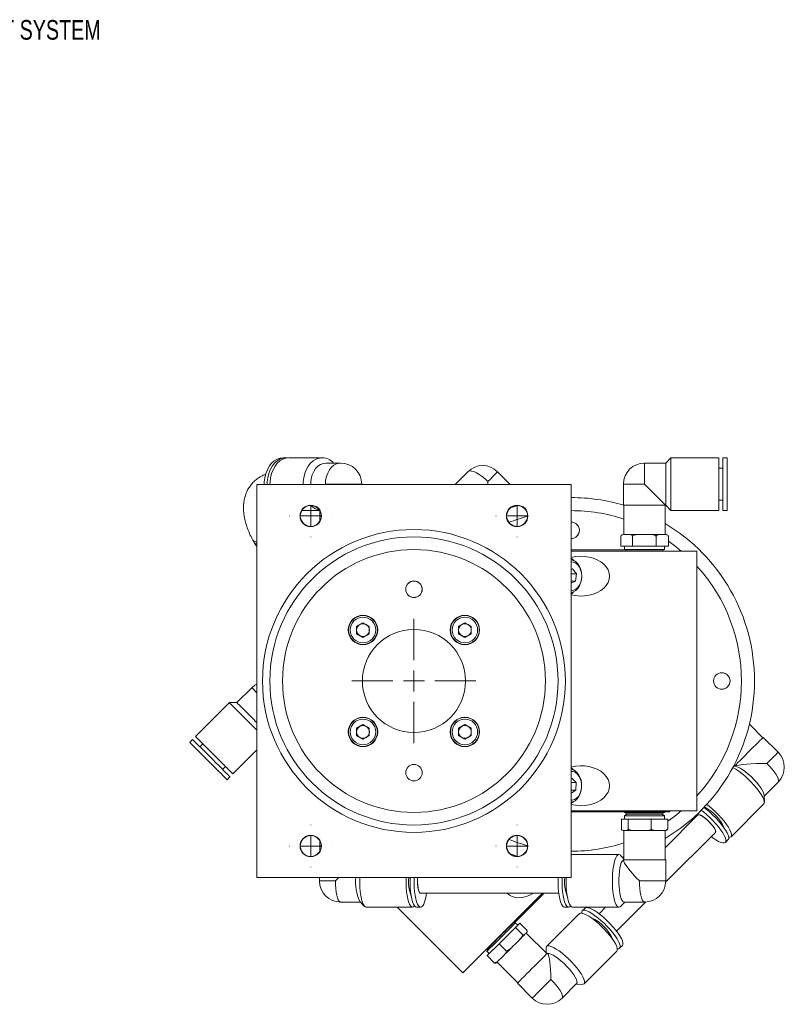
# Model space of a CAD drawing. Header units: inches. Extents: x 1.3 to 31.2, y 1 to 21.2.
# Tile 7 of 7: x 23.9 to 31.2, y 8.6 to 18. Entities that reach past the tile are written whole.
import ezdxf

# ---------------------------------------------------------------- set-up
doc = ezdxf.new("R2010")
doc.units = ezdxf.units.IN
doc.header["$MEASUREMENT"] = 0
doc.styles.add('SLDTEXTSTYLE0', font='TXT', dxfattribs={"width": 0.75})

# ---------------------------------------------------------------- blocks, each defined once
blk = doc.blocks.new('SW_CENTERMARKSYMBOL_7')
at = {"color": 0, "linetype": 'Continuous', "lineweight": 0}
for p, q in [((0, 0.2), (0, 0.2025)), ((0, 0), (0, 0.1)), ((-0.2, 0), (-0.2025, 0)), ((0, 0), (-0.1, 0)), ((0, 0), (0, -0.1)), ((0, 0), (0.1, 0)), ((0.2, 0), (0.2025, 0)), ((0, -0.2), (0, -0.2025))]:
    blk.add_line(p, q, dxfattribs=at)
blk = doc.blocks.new('SW_CENTERMARKSYMBOL_8')
at = {"color": 0, "linetype": 'Continuous', "lineweight": 0}
for p, q in [((0, 0.2), (0, 0.2025)), ((0, 0), (0, 0.1)), ((-0.2, 0), (-0.2025, 0)), ((0, 0), (-0.1, 0)), ((0, 0), (0, -0.1)), ((0, 0), (0.1, 0)), ((0.2, 0), (0.2025, 0)), ((0, -0.2), (0, -0.2025))]:
    blk.add_line(p, q, dxfattribs=at)
blk = doc.blocks.new('SW_CENTERMARKSYMBOL_9')
at = {"color": 0, "linetype": 'Continuous', "lineweight": 0}
for p, q in [((0, 0.2), (0, 0.592)), ((0, 0), (0, 0.1)), ((-0.2, 0), (-0.592, 0)), ((0, 0), (-0.1, 0)), ((0, 0), (0, -0.1)), ((0, 0), (0.1, 0)), ((0.2, 0), (0.592, 0)), ((0, -0.2), (0, -0.592))]:
    blk.add_line(p, q, dxfattribs=at)
blk = doc.blocks.new('SW_CENTERMARKSYMBOL_10')
at = {"color": 0, "linetype": 'Continuous', "lineweight": 0}
for p, q in [((0, 0.2), (0, 0.2025)), ((0, 0), (0, 0.1)), ((-0.2, 0), (-0.2025, 0)), ((0, 0), (-0.1, 0)), ((0, 0), (0, -0.1)), ((0, 0), (0.1, 0)), ((0.2, 0), (0.2025, 0)), ((0, -0.2), (0, -0.2025))]:
    blk.add_line(p, q, dxfattribs=at)
blk = doc.blocks.new('SW_CENTERMARKSYMBOL_11')
at = {"color": 0, "linetype": 'Continuous', "lineweight": 0}
for p, q in [((0, 0.2), (0, 0.2025)), ((0, 0), (0, 0.1)), ((-0.2, 0), (-0.2025, 0)), ((0, 0), (-0.1, 0)), ((0, 0), (0, -0.1)), ((0, 0), (0.1, 0)), ((0.2, 0), (0.2025, 0)), ((0, -0.2), (0, -0.2025))]:
    blk.add_line(p, q, dxfattribs=at)

msp = doc.modelspace()

# ---------------------------------------------------------------- linework, layer by layer
at = {"color": 7, "linetype": 'Continuous', "lineweight": 15}
for p, q in [((26.4856, 13.7846), (26.4582, 13.7846)), ((26.8302, 13.7846), (26.5129, 13.7846)), ((27.0054, 13.7342), (26.8652, 13.7342)), ((30.1078, 13.7342), (29.906, 13.7342)), ((29.906, 13.5326), (29.906, 13.7342)), ((30.1582, 13.7846), (30.1078, 13.7342)), ((30.1078, 13.3311), (30.1078, 13.7342)), ((30.6149, 13.7846), (30.1582, 13.7846)), ((30.1582, 13.2807), (30.1582, 13.7846)), ((30.6149, 13.2807), (30.6149, 13.7846)), ((30.6936, 13.7846), (30.6542, 13.7846)), ((30.6542, 13.2807), (30.6542, 13.7846)), ((30.6936, 13.2807), (30.6936, 13.7846)), ((28.2185, 13.6512), (28.0972, 13.5299)), ((28.6249, 13.5299), (28.5036, 13.6512)), ((30.6542, 13.6862), (30.6149, 13.6862)), ((26.2053, 9.7799), (26.2053, 13.5299)), ((26.2053, 13.5299), (29.2053, 13.5299)), ((26.8604, 13.5326), (27.207, 13.5326)), ((27.207, 13.5299), (27.207, 13.5326)), ((28.0521, 13.5299), (28.0515, 13.5299)), ((29.2053, 13.5299), (29.2053, 9.7799)), ((29.7044, 13.5326), (29.7044, 13.3311)), ((29.7044, 13.5326), (29.906, 13.5326)), ((30.6149, 13.3791), (30.6542, 13.3791)), ((26.6347, 13.2807), (26.8069, 13.2807)), ((26.8086, 13.2778), (26.8086, 13.182)), ((28.6246, 13.3057), (28.6975, 13.3296)), ((29.7044, 13.3311), (30.1076, 13.3311)), ((29.7092, 13.3311), (29.7092, 13.0523)), ((30.1029, 13.0523), (30.1029, 13.3311)), ((30.1076, 13.3311), (30.1078, 13.3311)), ((30.1078, 13.3311), (30.1582, 13.2807)), ((30.1582, 13.2807), (30.6149, 13.2807)), ((30.6542, 13.2807), (30.6936, 13.2807)), ((26.6211, 13.2377), (26.6186, 13.2379)), ((26.6211, 13.222), (26.6186, 13.2218)), ((28.5901, 13.2377), (28.5876, 13.2379)), ((28.5901, 13.222), (28.5876, 13.2218)), ((26.1737, 12.9885), (26.1802, 12.9768)), ((29.6787, 13.0372), (29.6787, 12.9421)), ((29.6813, 13.041), (29.6803, 13.0397)), ((29.7049, 13.0523), (29.7142, 13.0523)), ((29.7341, 13.0523), (29.7142, 13.0523)), ((29.754, 13.0523), (29.7341, 13.0523)), ((29.754, 13.0523), (29.8622, 13.0523)), ((29.7895, 13.0372), (29.7895, 12.9421)), ((29.9031, 13.0523), (29.8622, 13.0523)), ((29.944, 13.0523), (29.9031, 13.0523)), ((29.944, 13.0523), (30.054, 13.0523)), ((30.0167, 13.0372), (30.0167, 12.9421)), ((30.075, 13.0523), (30.054, 13.0523)), ((30.096, 13.0523), (30.075, 13.0523)), ((30.096, 13.0523), (30.1071, 13.0523)), ((30.1314, 13.0394), (30.1333, 13.0372)), ((30.1333, 13.0372), (30.1333, 12.9421)), ((29.7244, 12.9049), (29.2053, 12.9049)), ((30.406, 12.8949), (29.2053, 12.8949)), ((29.7895, 12.9421), (29.6787, 12.9421)), ((29.7145, 12.9421), (29.7145, 12.9106)), ((29.7145, 12.9106), (29.7377, 12.8972)), ((29.7145, 12.9106), (30.0975, 12.9106)), ((29.7377, 12.8972), (29.7377, 12.8949)), ((29.7377, 12.8972), (30.0743, 12.8972)), ((30.0167, 12.9421), (29.7895, 12.9421)), ((30.1333, 12.9421), (30.0167, 12.9421)), ((30.0743, 12.8972), (30.0975, 12.9106)), ((30.0743, 12.8949), (30.0743, 12.8972)), ((30.0808, 12.9009), (30.0808, 12.8949)), ((30.0975, 12.9106), (30.0975, 12.9421)), ((30.406, 12.8949), (30.406, 10.4149)), ((29.2193, 12.7254), (29.2053, 12.7191)), ((29.257, 12.6768), (29.2193, 12.7254)), ((29.2053, 12.6768), (29.257, 12.6768)), ((29.2053, 12.5879), (29.2462, 12.6063)), ((29.2053, 12.6063), (29.2462, 12.6063)), ((29.2462, 12.6063), (29.257, 12.6768)), ((27.2192, 12.2108), (27.1587, 12.1759)), ((27.1587, 12.1759), (27.1587, 12.1061)), ((27.2192, 12.2108), (27.2796, 12.1759)), ((27.2796, 12.1061), (27.2796, 12.1759)), ((28.1914, 12.2108), (28.131, 12.1759)), ((28.131, 12.1759), (28.131, 12.1061)), ((28.1914, 12.2108), (28.2519, 12.1759)), ((28.2519, 12.1061), (28.2519, 12.1759)), ((27.2192, 12.0712), (27.1587, 12.1061)), ((27.2796, 12.1061), (27.2192, 12.0712)), ((28.1914, 12.0712), (28.131, 12.1061)), ((28.2519, 12.1061), (28.1914, 12.0712)), ((26.158, 11.5906), (26.0153, 11.4479)), ((25.944, 11.4479), (25.6211, 11.125)), ((26.0153, 11.4479), (25.944, 11.4479)), ((27.2192, 11.2385), (27.1587, 11.2036)), ((27.1587, 11.2036), (27.1587, 11.1338)), ((27.2192, 11.2385), (27.2796, 11.2036)), ((27.2796, 11.1338), (27.2796, 11.2036)), ((28.1914, 11.2385), (28.131, 11.2036)), ((28.131, 11.2036), (28.131, 11.1338)), ((28.1914, 11.2385), (28.2519, 11.2036)), ((28.2519, 11.1338), (28.2519, 11.2036)), ((31.0345, 11.1136), (30.9059, 11.2421)), ((25.5933, 11.0972), (25.5654, 11.0693)), ((27.2192, 11.0989), (27.1587, 11.1338)), ((27.2796, 11.1338), (27.2192, 11.0989)), ((28.1914, 11.0989), (28.131, 11.1338)), ((28.2519, 11.1338), (28.1914, 11.0989)), ((31.1804, 10.9744), (31.0378, 11.1169)), ((25.6907, 11.0554), (25.6629, 11.0276)), ((25.9774, 10.7687), (26.2053, 10.9965)), ((25.88, 10.8104), (25.9078, 10.8383)), ((30.7713, 10.8407), (30.7546, 10.8412)), ((25.9218, 10.713), (25.9496, 10.7408)), ((29.2125, 10.7268), (29.2053, 10.722)), ((29.2545, 10.6859), (29.2125, 10.7268)), ((29.2053, 10.6859), (29.2545, 10.6859)), ((29.2505, 10.614), (29.2545, 10.6859)), ((31.047, 10.5559), (31.1804, 10.6893)), ((29.2053, 10.5835), (29.2505, 10.614)), ((29.2053, 10.614), (29.2505, 10.614)), ((31.0489, 10.4987), (31.0466, 10.5653)), ((30.7308, 10.1685), (31.0434, 10.4811)), ((30.406, 10.4149), (29.2053, 10.4149)), ((29.6643, 10.4049), (29.2053, 10.4049)), ((29.6616, 10.4149), (29.6643, 10.4049)), ((30.1477, 10.4049), (29.6643, 10.4049)), ((29.685, 10.2426), (29.685, 10.3377)), ((29.685, 10.3377), (29.7495, 10.3377)), ((29.7145, 10.4049), (29.7145, 10.4006)), ((29.7145, 10.4006), (29.7377, 10.3872)), ((30.0975, 10.4006), (29.7145, 10.4006)), ((29.7377, 10.3825), (29.7145, 10.3692)), ((29.7145, 10.3692), (29.7145, 10.3377)), ((30.0975, 10.3692), (29.7145, 10.3692)), ((29.7377, 10.3872), (29.7377, 10.3825)), ((30.0743, 10.3872), (29.7377, 10.3872)), ((30.0743, 10.3825), (29.7377, 10.3825)), ((29.7495, 10.2426), (29.7495, 10.3377)), ((29.7495, 10.3377), (29.9705, 10.3377)), ((29.9705, 10.2426), (29.9705, 10.3377)), ((29.9705, 10.3377), (30.127, 10.3377)), ((30.0743, 10.3872), (30.0975, 10.4006)), ((30.0743, 10.3825), (30.0743, 10.3872)), ((30.0975, 10.3692), (30.0743, 10.3825)), ((30.0975, 10.4006), (30.0975, 10.4049)), ((30.0975, 10.3377), (30.0975, 10.3692)), ((30.4152, 10.3762), (30.1029, 10.0639)), ((30.127, 10.2426), (30.127, 10.3377)), ((30.1477, 10.4049), (30.1504, 10.4149)), ((30.3757, 10.3368), (30.3681, 10.347)), ((29.7056, 10.2274), (29.7049, 10.2274)), ((29.7056, 10.2274), (29.7173, 10.2274)), ((29.7092, 10.2274), (29.7092, 9.9487)), ((29.7173, 10.2274), (29.7289, 10.2274)), ((29.8203, 10.2274), (29.7289, 10.2274)), ((29.8203, 10.2274), (29.86, 10.2274)), ((29.86, 10.2274), (29.8998, 10.2274)), ((30.0206, 10.2274), (29.8998, 10.2274)), ((30.0206, 10.2274), (30.0488, 10.2274)), ((30.0488, 10.2274), (30.0769, 10.2274)), ((30.1071, 10.2274), (30.0769, 10.2274)), ((30.1029, 9.9487), (30.1029, 10.2274)), ((30.1072, 9.7341), (30.5822, 10.2092)), ((26.6211, 10.0877), (26.6186, 10.0879)), ((26.6211, 10.072), (26.6186, 10.0718)), ((26.8086, 10.1278), (26.8086, 10.032)), ((28.5901, 10.0877), (28.5876, 10.0879)), ((28.5901, 10.072), (28.5876, 10.0718)), ((30.6769, 10.1146), (30.7038, 10.1415)), ((28.6975, 9.9802), (28.6246, 10.004)), ((29.6617, 9.9991), (29.2192, 9.9991)), ((29.7092, 9.9571), (29.6777, 9.9907)), ((29.7044, 9.9487), (29.7044, 9.9424)), ((30.1076, 9.9487), (29.7044, 9.9487)), ((30.1076, 9.7471), (30.1076, 9.9487)), ((29.2053, 9.7799), (26.2053, 9.7799)), ((26.8038, 9.7799), (26.8038, 9.7471)), ((26.9555, 9.7471), (26.8038, 9.7471)), ((30.1076, 9.7471), (29.8561, 9.7471)), ((27.7685, 9.629), (29.0878, 9.629)), ((28.1728, 8.8687), (28.933, 9.629)), ((28.6618, 9.3436), (28.9472, 9.629)), ((27.0054, 9.5455), (27.1944, 9.5455)), ((27.1881, 9.5522), (27.2338, 9.5035)), ((27.2497, 9.4951), (27.6922, 9.4951)), ((28.1728, 8.8687), (27.5463, 9.4951)), ((27.7303, 9.4951), (27.7685, 9.4951)), ((29.143, 9.4951), (29.1811, 9.4951)), ((29.2192, 9.4951), (29.6617, 9.4951)), ((29.5341, 9.4951), (29.4723, 9.4334)), ((29.6394, 9.2664), (29.919, 9.5459)), ((29.6777, 9.5035), (29.717, 9.5455)), ((29.7105, 9.5455), (29.906, 9.5455)), ((29.2843, 9.4347), (28.9717, 9.1221)), ((29.3382, 9.4886), (29.3113, 9.4616)), ((28.5191, 9.1483), (28.6741, 9.3032)), ((28.6469, 9.3396), (28.6453, 9.3412)), ((28.6728, 9.3465), (28.6469, 9.3396)), ((28.6951, 9.3243), (28.6728, 9.3466)), ((28.6741, 9.3032), (28.7147, 9.3439)), ((28.7413, 9.236), (28.6741, 9.3032)), ((28.7819, 9.2766), (28.7147, 9.3439)), ((28.765, 9.2383), (28.7723, 9.2456)), ((28.7723, 9.2456), (28.7796, 9.2529)), ((28.9739, 9.053), (28.7768, 9.2501)), ((28.7798, 9.2531), (28.7796, 9.2529)), ((28.4047, 9.0339), (28.5191, 9.1483)), ((28.5863, 9.081), (28.5191, 9.1483)), ((28.6466, 9.1199), (28.6745, 9.1478)), ((28.6745, 9.1478), (28.7024, 9.1757)), ((29.6676, 9.1053), (29.6946, 9.1322)), ((28.409, 9.1016), (28.402, 9.0758)), ((28.402, 9.0757), (28.4243, 9.0535)), ((28.407, 9.0944), (28.4027, 9.0987)), ((28.4719, 8.9667), (28.4047, 9.0339)), ((28.4073, 9.1033), (28.409, 9.1016)), ((28.5398, 9.0131), (28.5604, 9.0337)), ((28.9662, 9.1044), (28.9677, 9.0592)), ((28.9818, 9.0518), (28.9773, 9.0564)), ((29.3281, 8.7657), (29.6407, 9.0783)), ((28.4984, 8.9717), (28.6955, 8.7746)), ((28.5193, 8.9925), (28.5398, 9.0131)), ((28.6922, 8.7713), (28.8347, 8.6288)), ((29.1198, 8.6288), (29.2579, 8.7669)), ((29.2532, 8.7622), (29.3104, 8.7602))]:
    msp.add_line(p, q, dxfattribs=at)
at = {"color": 7, "linetype": 'Continuous', "lineweight": 15, "flags": 128}
for points in [[(26.4582, 13.7846), (26.4284, 13.7812), (26.3994, 13.7709), (26.372, 13.7542), (26.3469, 13.7315), (26.3249, 13.7033), (26.3065, 13.6704), (26.2923, 13.6338), (26.2825, 13.5945), (26.2776, 13.5534), (26.277, 13.5299)], [(26.4992, 13.7839), (26.4856, 13.7846), (26.4557, 13.7812), (26.4267, 13.7709), (26.3993, 13.7542), (26.3743, 13.7315), (26.3522, 13.7033), (26.3339, 13.6704), (26.3196, 13.6338), (26.3099, 13.5945), (26.305, 13.5534), (26.3044, 13.5299)], [(26.5129, 13.7846), (26.4831, 13.7812), (26.4541, 13.7709), (26.4267, 13.7542), (26.4016, 13.7315), (26.3796, 13.7033), (26.3612, 13.6704), (26.347, 13.6338), (26.3372, 13.5945), (26.3323, 13.5534), (26.3317, 13.5299)], [(26.8302, 13.7846), (26.8004, 13.7812), (26.7714, 13.7709), (26.744, 13.7542), (26.7189, 13.7315), (26.6969, 13.7033), (26.6785, 13.6704), (26.6643, 13.6338), (26.6545, 13.5945), (26.6496, 13.5534), (26.649, 13.5299)], [(26.8652, 13.7342), (26.8386, 13.7308), (26.8129, 13.7206), (26.7889, 13.704), (26.7676, 13.6816), (26.7495, 13.6541), (26.7355, 13.6225), (26.7258, 13.5878), (26.7209, 13.5512), (26.7203, 13.5299)], [(27.0054, 13.7342), (26.992, 13.7333), (26.9657, 13.7265), (26.9408, 13.7131), (26.918, 13.6935), (26.8983, 13.6684), (26.8822, 13.6387), (26.8702, 13.6054), (26.8629, 13.5697), (26.8604, 13.5326)], [(28.2185, 13.6512), (28.2237, 13.6551), (28.2375, 13.6593), (28.2556, 13.6583), (28.2772, 13.6523), (28.3017, 13.6413), (28.3282, 13.6258), (28.3558, 13.6064), (28.3836, 13.5836), (28.4107, 13.5582)], [(28.4107, 13.5582), (28.4344, 13.5819), (28.4556, 13.6031), (28.4736, 13.6211), (28.4877, 13.6353), (28.4976, 13.6451), (28.5028, 13.6503), (28.5036, 13.6512)], [(28.0403, 13.5299), (28.0455, 13.5301), (28.0515, 13.5299)], [(29.906, 13.5326), (29.9375, 13.5011), (29.9683, 13.4703), (29.9975, 13.4411), (30.0245, 13.4141), (30.0485, 13.3901), (30.0691, 13.3696), (30.0856, 13.353), (30.0977, 13.3409), (30.1051, 13.3335), (30.1076, 13.3311)], [(30.2555, 12.8949), (30.1945, 12.9441), (30.1333, 12.9888)], [(29.2053, 12.8254), (29.224, 12.8096), (29.2286, 12.8048)], [(29.2053, 12.8116), (29.2068, 12.8114), (29.2295, 12.8044), (29.2507, 12.7908), (29.2695, 12.7713), (29.285, 12.7467), (29.2965, 12.7181), (29.3035, 12.6868), (29.3059, 12.654), (29.3033, 12.6213), (29.296, 12.59), (29.2842, 12.5616), (29.2686, 12.5373), (29.2496, 12.518), (29.2283, 12.5048), (29.2055, 12.4982), (29.2053, 12.4981)], [(29.2053, 12.5171), (29.2093, 12.5171), (29.231, 12.5208), (29.2515, 12.5313), (29.2699, 12.5479), (29.2852, 12.57), (29.2966, 12.5962), (29.3036, 12.6255), (29.3059, 12.6562), (29.3032, 12.6868), (29.2958, 12.7158), (29.284, 12.7418), (29.2685, 12.7634), (29.2499, 12.7796), (29.2292, 12.7895), (29.2075, 12.7927), (29.2053, 12.7926)], [(29.2286, 12.505), (29.224, 12.5001), (29.2053, 12.4843)], [(26.2053, 11.6257), (26.1885, 11.6157), (26.158, 11.5906)], [(26.158, 11.5906), (26.1586, 11.59), (26.1634, 11.5852), (26.1729, 11.5757), (26.1868, 11.5618), (26.2045, 11.5441), (26.2053, 11.5433)], [(25.944, 11.4479), (25.9465, 11.4455), (25.9537, 11.4383), (25.9655, 11.4264), (25.9816, 11.4104), (26.0015, 11.3904), (26.0247, 11.3672), (26.0506, 11.3413), (26.0785, 11.3135), (26.1075, 11.2845), (26.1369, 11.255), (26.1659, 11.226), (26.1938, 11.1982), (26.2053, 11.1867)], [(26.0153, 11.4479), (26.0177, 11.4455), (26.0249, 11.4383), (26.0366, 11.4266), (26.0525, 11.4107), (26.0719, 11.3913), (26.0943, 11.3689), (26.1188, 11.3444), (26.1447, 11.3185), (26.171, 11.2922), (26.1968, 11.2664), (26.2053, 11.2579)], [(25.5933, 11.0972), (25.5957, 11.0947), (25.6029, 11.0875), (25.6147, 11.0757), (25.6308, 11.0596), (25.6508, 11.0397), (25.674, 11.0164), (25.6999, 10.9906), (25.7277, 10.9627), (25.7567, 10.9337), (25.7861, 10.9043), (25.8152, 10.8752), (25.843, 10.8474), (25.8689, 10.8215), (25.8921, 10.7983), (25.912, 10.7784), (25.9281, 10.7623), (25.9399, 10.7505), (25.9472, 10.7432), (25.9496, 10.7408)], [(25.6211, 11.125), (25.6235, 11.1226), (25.6308, 11.1153), (25.6426, 11.1035), (25.6587, 11.0874), (25.6786, 11.0675), (25.7018, 11.0443), (25.7277, 11.0184), (25.7555, 10.9906), (25.7846, 10.9615), (25.814, 10.9321), (25.843, 10.9031), (25.8708, 10.8753), (25.8967, 10.8494), (25.9199, 10.8262), (25.9399, 10.8062), (25.956, 10.7901), (25.9678, 10.7783), (25.975, 10.7711), (25.9774, 10.7687), (25.9774, 10.7687)], [(31.0378, 11.1169), (31.0369, 11.116), (31.0314, 11.1105), (31.0213, 11.1004), (31.007, 11.0861), (30.9888, 11.0679), (30.9674, 11.0465), (30.9436, 11.0227), (30.9182, 10.9972), (30.8919, 10.971), (30.8658, 10.9449), (30.8407, 10.9198), (30.8174, 10.8965), (30.7968, 10.8759), (30.7795, 10.8586), (30.7662, 10.8453), (30.7619, 10.841)], [(25.5654, 11.0693), (25.5679, 11.0669), (25.5751, 11.0597), (25.5869, 11.0478), (25.603, 11.0317), (25.6229, 11.0118), (25.6461, 10.9886), (25.672, 10.9627), (25.6999, 10.9349), (25.7289, 10.9059), (25.7583, 10.8764), (25.7873, 10.8474), (25.8152, 10.8196), (25.841, 10.7937), (25.8643, 10.7705), (25.8842, 10.7505), (25.9003, 10.7345), (25.9121, 10.7226), (25.9193, 10.7154), (25.9218, 10.713), (25.9218, 10.713)], [(31.1804, 10.9744), (31.1803, 10.9743), (31.1773, 10.9713), (31.1695, 10.9635), (31.1572, 10.9512), (31.1409, 10.9349), (31.121, 10.915), (31.0983, 10.8923), (31.0736, 10.8676)], [(29.2053, 10.8254), (29.224, 10.8096), (29.2286, 10.8048)], [(30.7483, 10.8292), (30.7521, 10.8273), (30.7774, 10.8128), (30.8052, 10.7941), (30.8346, 10.7717), (30.8648, 10.7463), (30.895, 10.7185), (30.9245, 10.6891), (30.9523, 10.6588), (30.9777, 10.6286), (31.0001, 10.5992), (31.0188, 10.5714), (31.0333, 10.5461), (31.0432, 10.5238), (31.0482, 10.5052), (31.0483, 10.4909), (31.0434, 10.4811)], [(30.7713, 10.8407), (30.7797, 10.8396), (30.7973, 10.8337), (30.8185, 10.8231), (30.8423, 10.8082), (30.8682, 10.7893), (30.8951, 10.7671), (30.9222, 10.7425), (30.9485, 10.7162), (30.9731, 10.6891), (30.9952, 10.6622), (31.0141, 10.6364), (31.0291, 10.6125), (31.0397, 10.5914), (31.0455, 10.5737), (31.0466, 10.5653)], [(31.0736, 10.8676), (31.0992, 10.8408), (31.1227, 10.8137), (31.1433, 10.7872), (31.1603, 10.7622), (31.1731, 10.7396), (31.1814, 10.7202), (31.1847, 10.7045), (31.1831, 10.6932), (31.1804, 10.6893)], [(29.2576, 10.7846), (29.2753, 10.7632), (29.2895, 10.7371), (29.2995, 10.7073), (29.3049, 10.6753), (29.3055, 10.6424), (29.3012, 10.61), (29.2923, 10.5796), (29.2791, 10.5525), (29.2622, 10.5299), (29.2424, 10.5127), (29.2204, 10.5017), (29.2053, 10.4981)], [(29.2053, 10.5171), (29.2153, 10.5174), (29.2367, 10.523), (29.2568, 10.5352), (29.2744, 10.5534), (29.2887, 10.5767), (29.299, 10.604), (29.3047, 10.6337), (29.3056, 10.6646), (29.3017, 10.6949), (29.293, 10.7232), (29.2801, 10.7481), (29.2637, 10.7684)], [(29.2286, 10.505), (29.224, 10.5001), (29.2053, 10.4843)], [(30.4734, 10.4489), (30.495, 10.4322), (30.5252, 10.4067), (30.5555, 10.3789), (30.5849, 10.3495), (30.6127, 10.3192), (30.6381, 10.289), (30.6605, 10.2596), (30.6792, 10.2319), (30.6937, 10.2065), (30.7036, 10.1842), (30.7087, 10.1657), (30.7088, 10.1513), (30.7038, 10.1415)], [(30.4992, 10.4766), (30.522, 10.4591), (30.5522, 10.4337), (30.5824, 10.4059), (30.6118, 10.3764), (30.6397, 10.3462), (30.6651, 10.316), (30.6875, 10.2866), (30.7061, 10.2588), (30.7206, 10.2335), (30.7306, 10.2112), (30.7356, 10.1926), (30.7357, 10.1782), (30.7308, 10.1685)], [(30.127, 10.3166), (30.1945, 10.3657), (30.2555, 10.4149)], [(30.4152, 10.3762), (30.4226, 10.3788), (30.4345, 10.3764), (30.4501, 10.3691), (30.4685, 10.3574), (30.4887, 10.3419), (30.5094, 10.3236), (30.5296, 10.3035), (30.5479, 10.2827), (30.5634, 10.2625), (30.5751, 10.2441), (30.5824, 10.2285), (30.5848, 10.2166), (30.5822, 10.2092), (30.5822, 10.2092)], [(30.4152, 10.3762), (30.4183, 10.3782), (30.428, 10.3782), (30.4419, 10.3734), (30.459, 10.3638), (30.4784, 10.3501), (30.4991, 10.333), (30.5197, 10.3137)], [(30.4469, 10.4216), (30.4681, 10.4052), (30.4983, 10.3798), (30.5285, 10.352), (30.5579, 10.3225), (30.5858, 10.2923), (30.6112, 10.2621), (30.6336, 10.2327), (30.6522, 10.2049), (30.6668, 10.1796), (30.6767, 10.1573), (30.6817, 10.1387), (30.6818, 10.1243), (30.6769, 10.1146)], [(30.5197, 10.3137), (30.539, 10.2931), (30.5561, 10.2725), (30.5698, 10.253), (30.5793, 10.2359), (30.5842, 10.2221), (30.5841, 10.2123), (30.5822, 10.2092)], [(30.6769, 10.1146), (30.6671, 10.1096), (30.6527, 10.1097), (30.6341, 10.1148), (30.6119, 10.1247), (30.5865, 10.1392), (30.5588, 10.1579), (30.5428, 10.1697)], [(30.7308, 10.1685), (30.721, 10.1635), (30.709, 10.1633)], [(29.2192, 9.9991), (29.209, 9.9956), (29.2053, 9.9927)], [(29.6777, 9.9907), (29.672, 9.9956), (29.6617, 9.9991), (29.6514, 9.9956), (29.6414, 9.9854), (29.632, 9.9687), (29.6234, 9.9459), (29.6158, 9.9178), (29.6094, 9.8849), (29.6045, 9.8483), (29.6012, 9.809), (29.5995, 9.7679), (29.5995, 9.7263), (29.6012, 9.6853), (29.6045, 9.6459), (29.6094, 9.6093), (29.6158, 9.5765), (29.6234, 9.5483), (29.632, 9.5255), (29.6414, 9.5088), (29.6514, 9.4986), (29.6617, 9.4951), (29.6617, 9.4951)], [(29.7092, 9.979), (29.6935, 9.9744), (29.6931, 9.9742)], [(29.7044, 9.9472), (29.7013, 9.9452), (29.6925, 9.9351), (29.6842, 9.9185), (29.6769, 9.8961), (29.6707, 9.8686), (29.6658, 9.837), (29.6625, 9.8023), (29.6608, 9.7657), (29.6608, 9.7285), (29.6625, 9.6919), (29.6658, 9.6573), (29.6707, 9.6256), (29.6769, 9.5981), (29.6842, 9.5757), (29.6925, 9.5591), (29.7013, 9.549), (29.7105, 9.5455)], [(27.2497, 9.4951), (27.2394, 9.4986), (27.2294, 9.5088), (27.22, 9.5255), (27.2114, 9.5483), (27.2038, 9.5765), (27.1975, 9.6093), (27.1925, 9.6459), (27.1892, 9.6853), (27.1875, 9.7263), (27.1875, 9.7679), (27.1878, 9.7799)], [(27.6922, 9.4951), (27.6819, 9.4986), (27.6719, 9.5088), (27.6625, 9.5255), (27.6538, 9.5483), (27.6462, 9.5765), (27.6399, 9.6093), (27.635, 9.6459), (27.6316, 9.6853), (27.6299, 9.7263), (27.6299, 9.7679), (27.6303, 9.7799)], [(27.7303, 9.4951), (27.72, 9.4986), (27.71, 9.5088), (27.7006, 9.5255), (27.692, 9.5483), (27.6844, 9.5765), (27.678, 9.6093), (27.6731, 9.6459), (27.6698, 9.6853), (27.6681, 9.7263), (27.6681, 9.7679), (27.6684, 9.7799)], [(27.7685, 9.4951), (27.7582, 9.4986), (27.7482, 9.5088), (27.7387, 9.5255), (27.7301, 9.5483), (27.7225, 9.5765), (27.7162, 9.6093), (27.7113, 9.6459), (27.7079, 9.6853), (27.7062, 9.7263), (27.7062, 9.7679), (27.7065, 9.7799)], [(27.7685, 9.629), (27.7649, 9.6299), (27.7581, 9.6367), (27.7518, 9.6499), (27.7465, 9.6688), (27.7425, 9.6922), (27.74, 9.7188), (27.7392, 9.7471), (27.74, 9.7754), (27.7403, 9.7799)], [(27.7685, 9.629), (27.7615, 9.6324), (27.7549, 9.6425), (27.749, 9.6587), (27.7444, 9.68), (27.7411, 9.7052), (27.7394, 9.7329), (27.7394, 9.7613), (27.7403, 9.7799)], [(29.0811, 9.7799), (29.0807, 9.7679), (29.0807, 9.7263), (29.0824, 9.6853), (29.0858, 9.6459), (29.0907, 9.6093), (29.097, 9.5765), (29.1046, 9.5483), (29.1132, 9.5255), (29.1227, 9.5088), (29.1327, 9.4986), (29.143, 9.4951)], [(29.1192, 9.7799), (29.1189, 9.7679), (29.1189, 9.7263), (29.1206, 9.6853), (29.1239, 9.6459), (29.1288, 9.6093), (29.1352, 9.5765), (29.1428, 9.5483), (29.1514, 9.5255), (29.1608, 9.5088), (29.1708, 9.4986), (29.1811, 9.4951)], [(29.1573, 9.7799), (29.157, 9.7679), (29.157, 9.7263), (29.1587, 9.6853), (29.1621, 9.6459), (29.167, 9.6093), (29.1733, 9.5765), (29.1809, 9.5483), (29.1895, 9.5255), (29.199, 9.5088), (29.209, 9.4986), (29.2192, 9.4951)], [(27.0054, 9.5455), (27.0008, 9.5464), (26.9917, 9.5532), (26.9832, 9.5667), (26.9753, 9.5862), (26.9685, 9.6113), (26.963, 9.641), (26.9588, 9.6743), (26.9563, 9.7101), (26.9555, 9.7471)], [(29.8561, 9.7471), (29.8569, 9.7101), (29.8594, 9.6743), (29.8635, 9.641), (29.8691, 9.6113), (29.8759, 9.5862), (29.8837, 9.5667), (29.8923, 9.5532), (29.9014, 9.5464), (29.906, 9.5455)], [(27.8236, 9.629), (27.8207, 9.6093), (27.8144, 9.5765), (27.8068, 9.5483), (27.7982, 9.5255), (27.7887, 9.5088), (27.7787, 9.4986), (27.7685, 9.4951)], [(27.7112, 9.5072), (27.7024, 9.4986), (27.6922, 9.4951)], [(29.1811, 9.4951), (29.1914, 9.4986), (29.2002, 9.5072)], [(29.6946, 9.1322), (29.6995, 9.142), (29.6994, 9.1564), (29.6944, 9.175), (29.6844, 9.1973), (29.6699, 9.2226), (29.6512, 9.2504), (29.6289, 9.2798), (29.6034, 9.31), (29.5756, 9.3402), (29.5462, 9.3697), (29.516, 9.3975), (29.4857, 9.4229), (29.4563, 9.4453), (29.4286, 9.464), (29.4032, 9.4785), (29.381, 9.4884), (29.3624, 9.4934), (29.348, 9.4935), (29.3382, 9.4886)], [(29.6617, 9.4951), (29.672, 9.4986), (29.6777, 9.5035)], [(29.6407, 9.0783), (29.6456, 9.0881), (29.6455, 9.1025), (29.6405, 9.1211), (29.6305, 9.1434), (29.616, 9.1687), (29.5973, 9.1965), (29.575, 9.2259), (29.5495, 9.2561), (29.5217, 9.2863), (29.4923, 9.3158), (29.4621, 9.3436), (29.4318, 9.369), (29.4025, 9.3914), (29.3747, 9.4101), (29.3493, 9.4246), (29.3271, 9.4345), (29.3085, 9.4395), (29.2941, 9.4396), (29.2843, 9.4347)], [(29.6676, 9.1053), (29.6725, 9.1151), (29.6725, 9.1295), (29.6674, 9.148), (29.6575, 9.1703), (29.643, 9.1957), (29.6243, 9.2234), (29.6019, 9.2528), (29.5765, 9.283), (29.5487, 9.3133), (29.5193, 9.3427), (29.489, 9.3705), (29.4588, 9.3959), (29.4294, 9.4183), (29.4016, 9.437), (29.3763, 9.4515), (29.354, 9.4614), (29.3354, 9.4665), (29.3211, 9.4666), (29.3113, 9.4616), (29.3064, 9.4519), (29.3061, 9.4399)], [(28.6728, 9.3466), (28.6717, 9.3455), (28.6661, 9.3398), (28.6557, 9.3294), (28.6411, 9.3148), (28.6228, 9.2965), (28.6013, 9.275), (28.5776, 9.2513), (28.5524, 9.2261), (28.5266, 9.2004), (28.5013, 9.175), (28.4772, 9.151), (28.4554, 9.1291), (28.4365, 9.1102), (28.4212, 9.0949), (28.4102, 9.0839), (28.4037, 9.0774), (28.402, 9.0757)], [(28.6469, 9.3396), (28.6456, 9.3382), (28.6395, 9.3322), (28.6289, 9.3216), (28.6142, 9.3069), (28.5959, 9.2886), (28.5749, 9.2676), (28.5519, 9.2446), (28.528, 9.2206), (28.504, 9.1967), (28.481, 9.1737), (28.46, 9.1527), (28.4417, 9.1344), (28.427, 9.1196), (28.4164, 9.109), (28.4103, 9.103), (28.409, 9.1016)], [(28.765, 9.2383), (28.7596, 9.2329), (28.7534, 9.2267), (28.7464, 9.2197), (28.7388, 9.2121), (28.7305, 9.2038), (28.7217, 9.195), (28.7123, 9.1856), (28.7024, 9.1757)], [(28.6466, 9.1199), (28.6353, 9.1086), (28.624, 9.0973), (28.6128, 9.0861), (28.6017, 9.075), (28.5909, 9.0642), (28.5803, 9.0536), (28.5702, 9.0435), (28.5604, 9.0337)], [(29.3281, 8.7657), (29.333, 8.7755), (29.3329, 8.7899), (29.3278, 8.8085), (29.3179, 8.8307), (29.3034, 8.8561), (29.2847, 8.8839), (29.2624, 8.9132), (29.2369, 8.9435), (29.2091, 8.9737), (29.1797, 9.0031), (29.1495, 9.031), (29.1192, 9.0564), (29.0898, 9.0788), (29.0621, 9.0974), (29.0367, 9.1119), (29.0145, 9.1219), (28.9959, 9.1269), (28.9815, 9.127), (28.9717, 9.1221), (28.9668, 9.1123), (28.9662, 9.1044)], [(28.9773, 9.0564), (28.9763, 9.0554), (28.9709, 9.05), (28.9608, 9.0399), (28.9464, 9.0255), (28.9282, 9.0073), (28.9069, 8.986), (28.8831, 8.9621), (28.8576, 8.9367), (28.8314, 8.9104), (28.8052, 8.8843), (28.7801, 8.8592), (28.7568, 8.8359), (28.7362, 8.8153), (28.719, 8.7981), (28.7057, 8.7848), (28.6968, 8.7758), (28.6925, 8.7716), (28.6922, 8.7713)], [(29.2579, 8.7669), (29.2621, 8.7759), (29.2612, 8.7894), (29.2554, 8.807), (29.2448, 8.8282), (29.2298, 8.852), (29.2109, 8.8779), (29.1888, 8.9048), (29.1641, 8.9318), (29.1378, 8.9581), (29.1108, 8.9828), (29.0839, 9.0049), (29.058, 9.0238), (29.0341, 9.0388), (29.013, 9.0494), (28.9954, 9.0552), (28.9818, 9.0561), (28.9784, 9.0553)], [(29.6458, 9.1001), (29.6578, 9.1004), (29.6676, 9.1053)], [(28.5193, 8.9925), (28.5134, 8.9867), (28.5083, 8.9816), (28.504, 8.9773), (28.5006, 8.9738), (28.498, 8.9713), (28.4963, 8.9696), (28.4955, 8.9688), (28.4955, 8.9688)], [(29.013, 8.807), (28.9871, 8.7811), (28.9608, 8.7548), (28.935, 8.729), (28.9107, 8.7047), (28.8887, 8.6827), (28.8697, 8.6637), (28.8543, 8.6484), (28.8432, 8.6372), (28.8366, 8.6306), (28.8347, 8.6288)], [(29.1198, 8.6288), (29.1225, 8.6327), (29.1241, 8.644), (29.1208, 8.6596), (29.1126, 8.6791), (29.0997, 8.7017), (29.0827, 8.7266), (29.0621, 8.7531), (29.0386, 8.7802), (29.013, 8.807)], [(29.3104, 8.7602), (29.3183, 8.7608), (29.3281, 8.7657)]]:
    msp.add_lwpolyline(points, dxfattribs=at)
at = {"color": 7, "linetype": 'Continuous', "lineweight": 15}
for centre, radius in [((26.7208, 13.2299), 0.1025), ((28.6898, 13.2299), 0.1025), ((27.7053, 11.6549), 1.445), ((27.7053, 11.6549), 1.375), ((27.7053, 11.6549), 1.254), ((27.7053, 12.5299), 0.0787), ((27.7053, 12.5299), 0.0785), ((27.2192, 12.141), 0.1405), ((27.2192, 12.141), 0.1378), ((27.2192, 12.141), 0.122), ((28.1914, 12.141), 0.1405), ((28.1914, 12.141), 0.1378), ((28.1914, 12.141), 0.122), ((27.7053, 11.6549), 0.492), ((30.6428, 11.6549), 0.079), ((30.6428, 11.6549), 0.0787), ((27.2192, 11.1687), 0.1405), ((27.2192, 11.1687), 0.1378), ((27.2192, 11.1687), 0.122), ((28.1914, 11.1687), 0.1405), ((28.1914, 11.1687), 0.1378), ((28.1914, 11.1687), 0.122), ((27.7053, 10.7799), 0.0787), ((26.7208, 10.0799), 0.1025), ((28.6898, 10.0799), 0.1025)]:
    msp.add_circle(centre, radius, dxfattribs=at)
for centre, radius, start, end in [((26.8259, 13.6328), 0.1519, 41.89582, 88.37265), ((27.0054, 13.5326), 0.2016, 0, 90), ((29.906, 13.5326), 0.2016, 90, 180), ((28.3611, 13.5086), 0.2016, 45, 135), ((29.2053, 11.6549), 1.75, 73.42804, 90), ((26.7208, 13.2299), 0.1, 184.5, 175.5), ((26.8373, 13.436), 0.1562, 222.78475, 258.2562), ((28.6898, 13.2299), 0.1, 184.5, 175.5), ((29.2053, 11.6549), 1.625, 71.93676, 90), ((29.2053, 11.6549), 1.625, 104.72548, 111.52123), ((29.2053, 13.0924), 0.079, 270, 90), ((29.2053, 13.0924), 0.0787, 270, 90), ((29.2053, 11.6549), 1.75, 300.85658, 59.14342), ((26.1983, 13.0199), 0.0375, 217.59265, 280.72455), ((26.2063, 12.9951), 0.0318, 215.15854, 268.26185), ((29.7049, 13.022), 0.0303, 90, 127.24178), ((30.1071, 13.022), 0.0303, 35.62491, 90), ((29.2053, 11.6549), 1.625, 317.63759, 42.36241), ((27.2192, 12.141), 0.0605, 120, 180), ((27.2192, 12.141), 0.0605, 180, 240), ((27.2192, 12.141), 0.0605, 60, 120), ((27.2192, 12.141), 0.0605, 0, 60), ((27.2192, 12.141), 0.0605, 300, 0), ((28.1914, 12.141), 0.0605, 120, 180), ((28.1914, 12.141), 0.0605, 180, 240), ((28.1914, 12.141), 0.0605, 60, 120), ((28.1914, 12.141), 0.0605, 0, 60), ((28.1914, 12.141), 0.0605, 300, 0), ((27.2192, 12.141), 0.0605, 240, 300), ((28.1914, 12.141), 0.0605, 240, 300), ((27.2192, 11.1687), 0.0605, 120, 180), ((27.2192, 11.1687), 0.0605, 60, 120), ((27.2192, 11.1687), 0.0605, 0, 60), ((28.1914, 11.1687), 0.0605, 120, 180), ((28.1914, 11.1687), 0.0605, 60, 120), ((28.1914, 11.1687), 0.0605, 0, 60), ((27.2192, 11.1687), 0.0605, 180, 240), ((27.2192, 11.1687), 0.0605, 240, 300), ((27.2192, 11.1687), 0.0605, 300, 0), ((28.1914, 11.1687), 0.0605, 180, 240), ((28.1914, 11.1687), 0.0605, 240, 300), ((28.1914, 11.1687), 0.0605, 300, 0), ((31.0378, 10.8319), 0.2016, 315, 45), ((29.1913, 10.7202), 0.0925, 44.1289, 81.27306), ((29.207, 10.7142), 0.0784, 43.68906, 91.2478), ((30.2965, 10.0943), 0.4009, 23.66151, 63.28984), ((26.7208, 10.0799), 0.1, 184.5, 175.5), ((28.6898, 10.0799), 0.1, 184.5, 175.5), ((29.7049, 10.2577), 0.0303, 261.90307, 270), ((30.1071, 10.2577), 0.0303, 270, 278.09104), ((29.2053, 11.6549), 1.625, 248.47877, 255.27452), ((29.2053, 11.6549), 1.625, 270, 288.06324), ((27.5743, 9.7309), 0.4255, 173.39325, 204.83043), ((28.0153, 9.7388), 0.3626, 173.50003, 202.01916), ((29.5042, 9.7388), 0.3626, 173.50006, 202.01912), ((27.0054, 9.7471), 0.2016, 180, 270), ((29.906, 9.7471), 0.2016, 270, 0), ((29.2413, 9.0353), 0.3919, 23.56035, 66.43965), ((28.9773, 8.7713), 0.2016, 225, 315)]:
    msp.add_arc(centre, radius, start, end, dxfattribs=at)
for centre, major_axis, ratio, start_param, end_param in [((27.0054, 13.5326), (0.1856, 0.1856), 0.424381, 1.972142, 1.985842), ((28.3611, 13.5086), (0, 0.2806), 0.179597, 4.788183, 4.890092), ((29.3023, 12.6549), (-0.2687, 0), 0.707107, 1.201279, 5.081906), ((29.3023, 10.6549), (-0.2687, 0), 0.707107, 1.201279, 5.081906), ((31.0378, 10.8319), (0.2828, 0), 0.127412, 1.444067, 2.887593), ((28.7835, 9.8188), (0.19, 0.19), 0.707107, 1.395623, 1.418705), ((29.906, 9.7471), (-0.2, 0.2), 0.125857, 0.125199, 1.445598), ((27.0054, 9.7471), (0.2, 0.2), 0.125857, 1.532743, 1.695995), ((28.7835, 9.8188), (0.19, 0.19), 0.707107, 3.140278, 4.373866), ((28.9773, 8.7713), (0, 0.2828), 0.127412, 4.839118, 6.156456)]:
    msp.add_ellipse(centre, major_axis=major_axis, ratio=ratio, start_param=start_param, end_param=end_param, dxfattribs=at)
for points, knots in [([(26.2927, 13.6267), (26.2817, 13.6226), (26.2561, 13.6132), (26.2198, 13.5918), (26.1842, 13.5643), (26.1538, 13.5325), (26.1285, 13.497), (26.1083, 13.4583), (26.0932, 13.4166), (26.0833, 13.3722), (26.0787, 13.325), (26.0794, 13.2754), (26.0856, 13.2235), (26.0974, 13.1699), (26.1145, 13.115), (26.137, 13.0597), (26.1565, 13.0193), (26.1687, 12.9976), (26.1706, 12.9942)], [0, 0, 0, 0, 0.049961, 0.116286, 0.180734, 0.24387, 0.306388, 0.368824, 0.431853, 0.496108, 0.562051, 0.629894, 0.699527, 0.770554, 0.842436, 0.914673, 0.986834, 1, 1, 1, 1]), ([(26.1686, 12.997), (26.1757, 12.9847), (26.1872, 12.965), (26.2004, 12.9466), (26.2053, 12.9397)], [0, 0, 0, 0, 0.624236, 1, 1, 1, 1]), ([(29.7142, 13.0523), (29.7135, 13.0523), (29.7072, 13.0523), (29.6973, 13.0514), (29.6856, 13.0466), (29.6807, 13.0398), (29.6787, 13.0372)], [0, 0, 0, 0, 0.052873, 0.517957, 0.809655, 1, 1, 1, 1]), ([(29.7895, 13.0372), (29.7873, 13.04), (29.7804, 13.0492), (29.7677, 13.0519), (29.758, 13.0522), (29.754, 13.0523)], [0, 0, 0, 0, 0.204336, 0.673302, 1, 1, 1, 1]), ([(29.8622, 13.0523), (29.8609, 13.0523), (29.8478, 13.0523), (29.8275, 13.0514), (29.8037, 13.0466), (29.7935, 13.0398), (29.7895, 13.0372)], [0, 0, 0, 0, 0.052977, 0.518036, 0.80972, 1, 1, 1, 1]), ([(30.0167, 13.0372), (30.0124, 13.04), (29.998, 13.0492), (29.9721, 13.0519), (29.9522, 13.0522), (29.944, 13.0523)], [0, 0, 0, 0, 0.204356, 0.673362, 1, 1, 1, 1]), ([(30.054, 13.0523), (30.0534, 13.0523), (30.0467, 13.0523), (30.0363, 13.0514), (30.024, 13.0466), (30.0188, 13.0398), (30.0167, 13.0372)], [0, 0, 0, 0, 0.0528741, 0.5179584, 0.8096567, 1, 1, 1, 1]), ([(30.1333, 13.0372), (30.131, 13.04), (30.1237, 13.0492), (30.1104, 13.0519), (30.1002, 13.0522), (30.096, 13.0523)], [0, 0, 0, 0, 0.204335, 0.673301, 1, 1, 1, 1]), ([(29.685, 10.2426), (29.6862, 10.2398), (29.6903, 10.2305), (29.6977, 10.2279), (29.7033, 10.2275), (29.7056, 10.2274)], [0, 0, 0, 0, 0.204335, 0.6733, 1, 1, 1, 1]), ([(29.7289, 10.2274), (29.7292, 10.2274), (29.733, 10.2274), (29.7387, 10.2283), (29.7455, 10.2332), (29.7484, 10.2399), (29.7495, 10.2426)], [0, 0, 0, 0, 0.052874, 0.517959, 0.809655, 1, 1, 1, 1]), ([(29.7495, 10.2426), (29.7538, 10.2398), (29.7677, 10.2305), (29.793, 10.2279), (29.8123, 10.2275), (29.8203, 10.2274)], [0, 0, 0, 0, 0.204356, 0.673362, 1, 1, 1, 1]), ([(29.8998, 10.2274), (29.9011, 10.2274), (29.9138, 10.2274), (29.9335, 10.2283), (29.9567, 10.2332), (29.9666, 10.2399), (29.9705, 10.2426)], [0, 0, 0, 0, 0.052978, 0.518036, 0.80972, 1, 1, 1, 1]), ([(29.9705, 10.2426), (29.9735, 10.2398), (29.9834, 10.2305), (30.0013, 10.2279), (30.015, 10.2275), (30.0206, 10.2274)], [0, 0, 0, 0, 0.204336, 0.673302, 1, 1, 1, 1]), ([(30.0769, 10.2274), (30.0779, 10.2274), (30.0868, 10.2274), (30.1008, 10.2283), (30.1172, 10.2332), (30.1243, 10.2399), (30.127, 10.2426)], [0, 0, 0, 0, 0.052873, 0.517956, 0.809655, 1, 1, 1, 1]), ([(30.127, 10.2426), (30.1258, 10.2398), (30.1217, 10.2306), (30.116, 10.2283), (30.112, 10.228), (30.1113, 10.2279)], [0, 0, 0, 0, 0.265469, 0.874744, 1, 1, 1, 1]), ([(28.7024, 9.1757), (28.7033, 9.1766), (28.7122, 9.1855), (28.7254, 9.2), (28.7383, 9.2197), (28.7404, 9.2314), (28.7413, 9.236)], [0, 0, 0, 0, 0.052977, 0.518035, 0.809719, 1, 1, 1, 1]), ([(28.7413, 9.236), (28.7441, 9.2348), (28.7532, 9.2308), (28.7597, 9.2336), (28.7635, 9.2369), (28.765, 9.2383)], [0, 0, 0, 0, 0.204336, 0.673302, 1, 1, 1, 1]), ([(28.7796, 9.2529), (28.7799, 9.2532), (28.7822, 9.2555), (28.7852, 9.2597), (28.786, 9.2674), (28.7831, 9.274), (28.7819, 9.2766)], [0, 0, 0, 0, 0.052873, 0.517956, 0.809657, 1, 1, 1, 1]), ([(28.5863, 9.081), (28.5913, 9.082), (28.6076, 9.0853), (28.6272, 9.1011), (28.641, 9.1144), (28.6466, 9.1199)], [0, 0, 0, 0, 0.204357, 0.673364, 1, 1, 1, 1]), ([(28.5604, 9.0337), (28.5611, 9.0344), (28.5676, 9.041), (28.5772, 9.0518), (28.5858, 9.0672), (28.5862, 9.0771), (28.5863, 9.081)], [0, 0, 0, 0, 0.052872, 0.517958, 0.809653, 1, 1, 1, 1]), ([(28.4719, 8.9667), (28.4761, 8.9669), (28.4899, 8.9676), (28.5048, 8.9787), (28.5151, 8.9885), (28.5193, 8.9925)], [0, 0, 0, 0, 0.204335, 0.673302, 1, 1, 1, 1]), ([(28.4957, 8.9689), (28.4954, 8.9687), (28.4931, 8.9664), (28.4888, 8.9634), (28.4811, 8.9625), (28.4746, 8.9655), (28.4719, 8.9667)], [0, 0, 0, 0, 0.052873, 0.517959, 0.809654, 1, 1, 1, 1])]:
    msp.add_open_spline(points, degree=3, knots=knots, dxfattribs=at)

# ---------------------------------------------------------------- block references
at = {"color": 7, "linetype": 'Continuous', "lineweight": 0}
for name, p in [('SW_CENTERMARKSYMBOL_7', (26.7208, 13.2299)), ('SW_CENTERMARKSYMBOL_8', (28.6898, 13.2299)), ('SW_CENTERMARKSYMBOL_9', (27.7053, 11.6549)), ('SW_CENTERMARKSYMBOL_10', (26.7208, 10.0799)), ('SW_CENTERMARKSYMBOL_11', (28.6898, 10.0799))]:
    msp.add_blockref(name, p, dxfattribs=at)

# ---------------------------------------------------------------- texts
at = {"color": 7, "linetype": 'Continuous', "lineweight": 0, "insert": (16.6395, 17.9612), "char_height": 0.1875, "attachment_point": 1, "style": 'SLDTEXTSTYLE0'}
msp.add_mtext('THIS DRAWING REPRESENTS THE BQE-25-CFB BEAM QUALITY ENHANCEMENT SYSTEM', dxfattribs=at)

doc.saveas('drawing.dxf')
